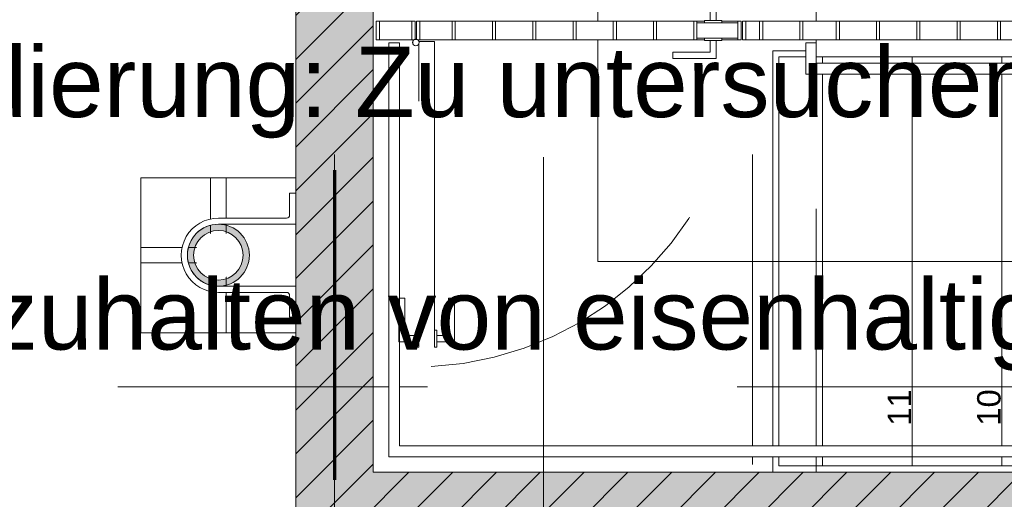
# Model space of a CAD drawing. Header units: metres. Extents: x -49 to 152, y -127 to 99.
# Tile 64 of 177: x -23.97 to -20.79, y -3.06 to -1.51. Entities that reach past the tile are written whole.
import ezdxf

# ---------------------------------------------------------------- set-up
doc = ezdxf.new("R2010")
doc.units = ezdxf.units.M
for name, pattern in [('Achsen 01', [5.291531, 3.175, -1.058062, 0.352704, -0.705764]), ('gestrichelt - 01', [2, 1, -1]), ('Raster 01', [2, 1, -1])]:
    doc.linetypes.add(name, pattern=pattern)
for name, color, linetype, lineweight, true_color in [('013_Beton und Stahlbetonarbeiten-000 Sichtbeton-341 tragende In', 5, 'Continuous', 5, 0x0000ff), ('013_Beton und Stahlbetonarbeiten-350 Stahlbeton Treppe Ansicht', 7, 'Continuous', 9, 0xa6a6a6), ('062_Kommunikationsanlagen-000 Ansicht', 7, 'Continuous', 9, 0xa6a6a6), ('AV1-Achsen', 1, 'Achsen 01', 18, 0xff0000), ('AV1-Raster', 7, 'Raster 01', 9, 0xa6a6a6)]:
    doc.layers.add(name, color=color, linetype=linetype, lineweight=lineweight, true_color=true_color)
for name, color, linetype, lineweight in [('013_Beton und Stahlbetonarbeiten-340 Innenwände', 7, 'Continuous', 18), ('031_Metallbauarbeiten-340 Treppen Geländer', 7, 'Continuous', 9), ('062_Kommunikationsanlagen-000 Antennenmast', 7, 'Continuous', 9), ('_1.35m (3D)', 7, 'Continuous', 9), ('_GRU (2D)', 7, 'Continuous', 9), ('_Legende (2D)', 7, 'Continuous', 9), ('_OG 3 (2D)', 7, 'Continuous', 9), ('AV1-Brandschutzkonzept-Brandschutzkonzept', 7, 'Continuous', 5), ('AV1-Schnitt Achsen', 7, 'Achsen 01', 18), ('Keine', 7, 'Continuous', 9)]:
    doc.layers.add(name, color=color, linetype=linetype, lineweight=lineweight)
doc.styles.add('Arial', font='arial.ttf')

# ---------------------------------------------------------------- blocks, each defined once
blk = doc.blocks.new('Group-4')
at = {"layer": 'AV1-Raster'}
for p, q in [((-22.95, -22.95), (-22.95, 1.35)), ((-21.6, -22.95), (-21.6, 1.35)), ((1.35, -2.7), (-40.5, -2.7))]:
    blk.add_line(p, q, dxfattribs=at)
blk = doc.blocks.new('1.35m (3D)')
at = {"layer": 'AV1-Raster', "color": 7}
blk.add_blockref('Group-4', (0, 0), dxfattribs=at)
blk = doc.blocks.new('Group-74')
at = {"layer": '013_Beton und Stahlbetonarbeiten-350 Stahlbeton Treppe Ansicht', "linetype": 'Raster 01'}
blk.add_line((-21.395, -0.125), (-21.395, -2.975), dxfattribs=at)
at = {"layer": '013_Beton und Stahlbetonarbeiten-350 Stahlbeton Treppe Ansicht', "color": 252, "linetype": 'Continuous', "true_color": 0x888888}
for p, q in [((-21.515, -1.635), (-17.875, -1.635)), ((-21.515, -1.635), (-21.515, -2.955)), ((-21.375, -1.635), (-21.375, -2.955))]:
    blk.add_line(p, q, dxfattribs=at)
at = {"layer": '013_Beton und Stahlbetonarbeiten-350 Stahlbeton Treppe Ansicht', "linetype": 'Continuous'}
for p, q in [((-21.085, -2.955), (-21.085, -1.635)), ((-20.795, -2.955), (-20.795, -1.635)), ((-17.875, -2.955), (-21.515, -2.955))]:
    blk.add_line(p, q, dxfattribs=at)
at = {"layer": '013_Beton und Stahlbetonarbeiten-350 Stahlbeton Treppe Ansicht', "linetype": 'Continuous', "flags": 128}
blk.add_lwpolyline([(-21.535, -2.975), (-21.535, -1.615), (-21.395, -1.615), (-21.395, -1.485), (-21.535, -1.485), (-21.535, -0.125)], dxfattribs=at)
at = {"layer": '013_Beton und Stahlbetonarbeiten-350 Stahlbeton Treppe Ansicht', "color": 8, "linetype": 'Continuous', "lineweight": 18, "transparency": 33554687, "flags": 128}
blk.add_lwpolyline([(-18.185, -0.805), (-22.1, -0.805), (-22.1, -2.295), (-18.185, -2.295)], dxfattribs=at)
at = {"layer": '013_Beton und Stahlbetonarbeiten-350 Stahlbeton Treppe Ansicht', "char_height": 0.07565, "attachment_point": 7, "rotation": 90, "line_spacing_factor": 0.971931, "style": 'Arial'}
for s, insert in [('11', (-21.0885, -2.825, -3.29)), ('10', (-20.7985, -2.825, -3.29))]:
    blk.add_mtext(s, dxfattribs=dict(at, insert=insert))
blk = doc.blocks.new('Group-75')
at = {"color": 255, "linetype": 'Continuous', "lineweight": 9, "transparency": 33554687}
blk.add_wipeout([(-21.085, -1.6906), (-17.895, -1.6906), (-17.895, -1.6556), (-21.085, -1.6556)], dxfattribs=at).dxf.layer = '031_Metallbauarbeiten-340 Treppen Geländer'
at = {"layer": '031_Metallbauarbeiten-340 Treppen Geländer', "color": 253, "linetype": 'Continuous', "lineweight": 9, "flags": 128}
blk.add_lwpolyline([(-21.085, -1.6906), (-17.895, -1.6906), (-17.895, -1.6556), (-21.085, -1.6556)], close=True, dxfattribs=at)
at = {"color": 255, "linetype": 'Continuous', "lineweight": 9, "transparency": 33554687}
blk.add_wipeout([(-21.395, -1.59), (-21.4287, -1.59), (-21.4287, -1.6906), (-21.085, -1.6906), (-21.085, -1.6556), (-21.395, -1.6556)], dxfattribs=at).dxf.layer = '031_Metallbauarbeiten-340 Treppen Geländer'
at = {"layer": '031_Metallbauarbeiten-340 Treppen Geländer', "color": 253, "linetype": 'Continuous', "lineweight": 9, "flags": 128}
blk.add_lwpolyline([(-21.395, -1.59), (-21.4287, -1.59), (-21.4287, -1.6906), (-21.085, -1.6906), (-21.085, -1.6556), (-21.395, -1.6556)], close=True, dxfattribs=at)
blk = doc.blocks.new('Group-76')
at = {"color": 255, "linetype": 'Continuous', "lineweight": 9}
blk.add_wipeout([(-21.085, -2.89), (-17.895, -2.89), (-17.895, -2.925), (-21.085, -2.925)], dxfattribs=at).dxf.layer = '031_Metallbauarbeiten-340 Treppen Geländer'
at = {"layer": '031_Metallbauarbeiten-340 Treppen Geländer', "color": 253, "linetype": 'Continuous', "lineweight": 9, "flags": 128}
blk.add_lwpolyline([(-21.085, -2.89), (-17.895, -2.89), (-17.895, -2.925), (-21.085, -2.925)], close=True, dxfattribs=at)
at = {"color": 255, "linetype": 'Continuous', "lineweight": 9}
blk.add_wipeout([(-21.085, -2.89), (-22.74, -2.89), (-22.74, -1.59), (-22.775, -1.59), (-22.775, -2.925), (-21.085, -2.925)], dxfattribs=at).dxf.layer = '031_Metallbauarbeiten-340 Treppen Geländer'
at = {"layer": '031_Metallbauarbeiten-340 Treppen Geländer', "color": 253, "linetype": 'Continuous', "lineweight": 9, "flags": 128}
blk.add_lwpolyline([(-21.085, -2.89), (-22.74, -2.89), (-22.74, -1.59), (-22.775, -1.59), (-22.775, -2.925), (-21.085, -2.925)], close=True, dxfattribs=at)
blk = doc.blocks.new('Group-148')
at = {"color": 255}
blk.add_wipeout([(-23.075, -2.025), (-23.075, -2.525), (-23.575, -2.525), (-23.575, -2.025)], dxfattribs=at).dxf.layer = '062_Kommunikationsanlagen-000 Ansicht'
at = {"layer": '062_Kommunikationsanlagen-000 Ansicht', "flags": 128}
blk.add_lwpolyline([(-23.075, -2.025), (-23.075, -2.525), (-23.575, -2.525), (-23.575, -2.025)], close=True, dxfattribs=at)
at = {"color": 255}
blk.add_wipeout([(-23.325, -2.25), (-23.325, -2.3), (-23.575, -2.3), (-23.575, -2.25)], dxfattribs=at).dxf.layer = '062_Kommunikationsanlagen-000 Ansicht'
at = {"layer": '062_Kommunikationsanlagen-000 Ansicht', "flags": 128}
blk.add_lwpolyline([(-23.325, -2.25), (-23.325, -2.3), (-23.575, -2.3), (-23.575, -2.25)], close=True, dxfattribs=at)
at = {"color": 255}
blk.add_wipeout([(-23.3, -2.525), (-23.35, -2.525), (-23.35, -2.025), (-23.3, -2.025)], dxfattribs=at).dxf.layer = '062_Kommunikationsanlagen-000 Ansicht'
at = {"layer": '062_Kommunikationsanlagen-000 Ansicht', "flags": 128}
blk.add_lwpolyline([(-23.3, -2.525), (-23.35, -2.525), (-23.35, -2.025), (-23.3, -2.025)], close=True, dxfattribs=at)
at = {"color": 255}
blk.add_wipeout([(-23.095, -2.145), (-23.095, -2.075), (-23.075, -2.075), (-23.075, -2.175), (-23.325, -2.175), (-23.3445, -2.1769), (-23.3633, -2.1826), (-23.3806, -2.1919), (-23.3957, -2.2043), (-23.4081, -2.2194), (-23.4174, -2.2367), (-23.4231, -2.2555), (-23.425, -2.275), (-23.4231, -2.2945), (-23.4174, -2.3133), (-23.4081, -2.3306), (-23.3957, -2.3457), (-23.3806, -2.3581), (-23.3633, -2.3674), (-23.3445, -2.3731), (-23.325, -2.375), (-23.075, -2.375), (-23.075, -2.475), (-23.095, -2.475), (-23.095, -2.405), (-23.0952, -2.403), (-23.0958, -2.4012), (-23.0967, -2.3994), (-23.0979, -2.3979), (-23.0994, -2.3967), (-23.1012, -2.3958), (-23.103, -2.3952), (-23.105, -2.395), (-23.2446, -2.395), (-23.325, -2.395), (-23.3407, -2.394), (-23.3561, -2.3909), (-23.3709, -2.3859), (-23.385, -2.3789), (-23.3981, -2.3702), (-23.4099, -2.3599), (-23.4202, -2.3481), (-23.4289, -2.335), (-23.4359, -2.3209), (-23.4409, -2.3061), (-23.444, -2.2907), (-23.445, -2.275), (-23.444, -2.2593), (-23.4409, -2.2439), (-23.4359, -2.2291), (-23.4289, -2.215), (-23.4202, -2.2019), (-23.4099, -2.1901), (-23.3981, -2.1798), (-23.385, -2.1711), (-23.3709, -2.1641), (-23.3561, -2.1591), (-23.3407, -2.156), (-23.325, -2.155), (-23.2446, -2.155), (-23.105, -2.155), (-23.103, -2.1548), (-23.1012, -2.1542), (-23.0994, -2.1533), (-23.0979, -2.1521), (-23.0967, -2.1506), (-23.0958, -2.1488), (-23.0952, -2.147)], dxfattribs=at).dxf.layer = '062_Kommunikationsanlagen-000 Ansicht'
at = {"layer": '062_Kommunikationsanlagen-000 Ansicht', "flags": 128}
blk.add_lwpolyline([(-23.095, -2.145), (-23.095, -2.075), (-23.075, -2.075), (-23.075, -2.175), (-23.325, -2.175, 0.414214), (-23.425, -2.275, 0.414214), (-23.325, -2.375), (-23.075, -2.375), (-23.075, -2.475), (-23.095, -2.475), (-23.095, -2.405, 0.414214), (-23.105, -2.395), (-23.325, -2.395, -0.267949), (-23.4289, -2.335, -0.267949), (-23.4289, -2.215, -0.267949), (-23.325, -2.155), (-23.105, -2.155, 0.414214), (-23.095, -2.145)], format="xyb", close=True, dxfattribs=at)
at = {"color": 255}
blk.add_wipeout([(-23.325, -2.355), (-23.3816, -2.3316), (-23.405, -2.275), (-23.3816, -2.2184), (-23.325, -2.195), (-23.2684, -2.2184), (-23.245, -2.275), (-23.2684, -2.3316)], dxfattribs=at).dxf.layer = '062_Kommunikationsanlagen-000 Ansicht'
at = {"layer": '062_Kommunikationsanlagen-000 Antennenmast', "linetype": 'Continuous', "lineweight": 0}
h = blk.add_hatch(color=253, dxfattribs=at)
edge = h.paths.add_edge_path()
edge.add_arc((-23.325, -2.275), 0.1, -90, 90, ccw=False)
edge.add_arc((-23.325, -2.275), 0.1, 90, 270, ccw=False)
edge = h.paths.add_edge_path()
edge.add_arc((-23.325, -2.275), 0.08, -90, 90, ccw=False)
edge.add_arc((-23.325, -2.275), 0.08, 90, 270, ccw=False)
at = {"layer": '062_Kommunikationsanlagen-000 Ansicht'}
blk.add_circle((-23.325, -2.275), 0.08, dxfattribs=at)
at = {"layer": '062_Kommunikationsanlagen-000 Antennenmast', "flags": 128}
for points in [[(-23.325, -2.175, -1), (-23.325, -2.375, -1)], [(-23.325, -2.195, -1), (-23.325, -2.355, -1)]]:
    blk.add_lwpolyline(points, format="xyb", close=True, dxfattribs=at)
blk = doc.blocks.new('Group-662')
at = {"color": 255, "linetype": 'Continuous', "lineweight": 13, "transparency": 33554687}
blk.add_wipeout([(-21.33, -1.52), (-17.94, -1.52), (-17.94, -1.58), (-21.33, -1.58)], dxfattribs=at).dxf.layer = '031_Metallbauarbeiten-340 Treppen Geländer'
at = {"layer": '031_Metallbauarbeiten-340 Treppen Geländer', "color": 8, "linetype": 'Continuous', "lineweight": 13, "transparency": 33554687, "flags": 128}
blk.add_lwpolyline([(-21.33, -1.52), (-17.94, -1.52), (-17.94, -1.58), (-21.33, -1.58)], close=True, dxfattribs=at)
at = {"color": 255, "linetype": 'Continuous', "lineweight": 13, "transparency": 33554687}
for points in [[(-21.33, -1.52), (-21.32, -1.52), (-21.32, -1.58), (-21.33, -1.58)], [(-21.2, -1.52), (-21.19, -1.52), (-21.19, -1.58), (-21.2, -1.58)], [(-21.07, -1.52), (-21.06, -1.52), (-21.06, -1.58), (-21.07, -1.58)], [(-20.94, -1.52), (-20.93, -1.52), (-20.93, -1.58), (-20.94, -1.58)], [(-20.81, -1.52), (-20.8, -1.52), (-20.8, -1.58), (-20.81, -1.58)]]:
    blk.add_wipeout(points, dxfattribs=at).translate(0, 0, -3.29).dxf.layer = '031_Metallbauarbeiten-340 Treppen Geländer'
at = {"layer": '031_Metallbauarbeiten-340 Treppen Geländer', "color": 7, "linetype": 'Continuous', "lineweight": 13, "transparency": 33554687, "flags": 128}
for points in [[(-21.33, -1.52), (-21.32, -1.52), (-21.32, -1.58), (-21.33, -1.58)], [(-21.2, -1.52), (-21.19, -1.52), (-21.19, -1.58), (-21.2, -1.58)], [(-21.07, -1.52), (-21.06, -1.52), (-21.06, -1.58), (-21.07, -1.58)], [(-20.94, -1.52), (-20.93, -1.52), (-20.93, -1.58), (-20.94, -1.58)], [(-20.81, -1.52), (-20.8, -1.52), (-20.8, -1.58), (-20.81, -1.58)]]:
    blk.add_lwpolyline(points, close=True, dxfattribs=at)
blk = doc.blocks.new('Group-663')
at = {"layer": '031_Metallbauarbeiten-340 Treppen Geländer', "color": 7}
blk.add_blockref('Group-662', (0, 0), dxfattribs=at)
blk = doc.blocks.new('Group-667')
at = {"layer": '031_Metallbauarbeiten-340 Treppen Geländer', "color": 253, "linetype": 'gestrichelt - 01', "flags": 128}
for points in [[(-22.6775, -1.585), (-22.6275, -1.585), (-22.6275, -2.6315), (-22.6775, -2.6315)], [(-22.685, -2.554), (-22.685, -2.534), (-22.7225, -2.534), (-22.7225, -2.414), (-22.7425, -2.414), (-22.7425, -2.554)], [(-22.62, -2.554), (-22.62, -2.534), (-22.5825, -2.534), (-22.5825, -2.414), (-22.5625, -2.414), (-22.5625, -2.554)], [(-22.685, -2.5165), (-22.6775, -2.5165), (-22.6775, -2.5715), (-22.685, -2.5715)], [(-22.6275, -2.5165), (-22.62, -2.5165), (-22.62, -2.5715), (-22.6275, -2.5715)]]:
    blk.add_lwpolyline(points, close=True, dxfattribs=at)
at = {"layer": '031_Metallbauarbeiten-340 Treppen Geländer', "color": 253, "linetype": 'gestrichelt - 01'}
blk.add_arc((-22.6875, -1.585), 1.05, 272.7079, 0, dxfattribs=at)
blk = doc.blocks.new('Group-668')
at = {"color": 255, "linetype": 'Continuous', "lineweight": 13, "transparency": 33554687}
blk.add_wipeout([(-21.6325, -1.52), (-21.33, -1.52), (-21.33, -1.58), (-21.6325, -1.58)], dxfattribs=at).dxf.layer = '031_Metallbauarbeiten-340 Treppen Geländer'
at = {"layer": '031_Metallbauarbeiten-340 Treppen Geländer', "color": 8, "linetype": 'Continuous', "lineweight": 13, "transparency": 33554687, "flags": 128}
blk.add_lwpolyline([(-21.6325, -1.52), (-21.33, -1.52), (-21.33, -1.58), (-21.6325, -1.58)], close=True, dxfattribs=at)
at = {"color": 255, "linetype": 'Continuous', "lineweight": 13, "transparency": 33554687}
blk.add_wipeout([(-22.685, -1.52), (-21.6375, -1.52), (-21.6375, -1.58), (-22.685, -1.58)], dxfattribs=at).dxf.layer = '031_Metallbauarbeiten-340 Treppen Geländer'
for points in [[(-21.5775, -1.52), (-21.5675, -1.52), (-21.5675, -1.58), (-21.5775, -1.58)], [(-21.4475, -1.52), (-21.4375, -1.52), (-21.4375, -1.58), (-21.4475, -1.58)]]:
    blk.add_wipeout(points, dxfattribs=at).translate(0, 0, -3.29).dxf.layer = '031_Metallbauarbeiten-340 Treppen Geländer'
at = {"layer": '031_Metallbauarbeiten-340 Treppen Geländer', "color": 8, "linetype": 'Continuous', "lineweight": 13, "transparency": 33554687, "flags": 128}
blk.add_lwpolyline([(-22.685, -1.52), (-21.6375, -1.52), (-21.6375, -1.58), (-22.685, -1.58)], close=True, dxfattribs=at)
at = {"layer": '031_Metallbauarbeiten-340 Treppen Geländer', "color": 7, "linetype": 'Continuous', "lineweight": 13, "transparency": 33554687, "flags": 128}
for points in [[(-21.5775, -1.52), (-21.5675, -1.52), (-21.5675, -1.58), (-21.5775, -1.58)], [(-21.4475, -1.52), (-21.4375, -1.52), (-21.4375, -1.58), (-21.4475, -1.58)]]:
    blk.add_lwpolyline(points, close=True, dxfattribs=at)
at = {"color": 255, "linetype": 'Continuous', "lineweight": 13, "transparency": 33554687}
for points in [[(-21.8575, -1.46), (-21.7175, -1.46), (-21.7175, -1.5175), (-21.7375, -1.5175), (-21.7375, -1.48), (-21.8575, -1.48)], [(-22.57, -1.52), (-22.56, -1.52), (-22.56, -1.58), (-22.57, -1.58)], [(-22.44, -1.52), (-22.43, -1.52), (-22.43, -1.58), (-22.44, -1.58)], [(-22.31, -1.52), (-22.3, -1.52), (-22.3, -1.58), (-22.31, -1.58)], [(-22.18, -1.52), (-22.17, -1.52), (-22.17, -1.58), (-22.18, -1.58)], [(-22.05, -1.52), (-22.04, -1.52), (-22.04, -1.58), (-22.05, -1.58)], [(-21.92, -1.52), (-21.91, -1.52), (-21.91, -1.58), (-21.92, -1.58)], [(-21.8575, -1.64), (-21.7175, -1.64), (-21.7175, -1.5825), (-21.7375, -1.5825), (-21.7375, -1.62), (-21.8575, -1.62)]]:
    blk.add_wipeout(points, dxfattribs=at).translate(0, 0, -3.29).dxf.layer = '031_Metallbauarbeiten-340 Treppen Geländer'
blk.add_wipeout([(-22.815, -1.52), (-22.69, -1.52), (-22.69, -1.58), (-22.815, -1.58)], dxfattribs=at).dxf.layer = '031_Metallbauarbeiten-340 Treppen Geländer'
at = {"layer": '031_Metallbauarbeiten-340 Treppen Geländer', "color": 8, "linetype": 'Continuous', "lineweight": 13, "flags": 128}
for points in [[(-21.8575, -1.46), (-21.7175, -1.46), (-21.7175, -1.5175), (-21.7375, -1.5175), (-21.7375, -1.48), (-21.8575, -1.48)], [(-21.8575, -1.64), (-21.7175, -1.64), (-21.7175, -1.5825), (-21.7375, -1.5825), (-21.7375, -1.62), (-21.8575, -1.62)]]:
    blk.add_lwpolyline(points, close=True, dxfattribs=at)
at = {"layer": '031_Metallbauarbeiten-340 Treppen Geländer', "color": 8, "linetype": 'Continuous', "lineweight": 13, "transparency": 33554687, "flags": 128}
blk.add_lwpolyline([(-22.815, -1.52), (-22.69, -1.52), (-22.69, -1.58), (-22.815, -1.58)], close=True, dxfattribs=at)
at = {"layer": '031_Metallbauarbeiten-340 Treppen Geländer', "color": 7, "linetype": 'Continuous', "lineweight": 13, "transparency": 33554687, "flags": 128}
for points in [[(-22.57, -1.52), (-22.56, -1.52), (-22.56, -1.58), (-22.57, -1.58)], [(-22.44, -1.52), (-22.43, -1.52), (-22.43, -1.58), (-22.44, -1.58)], [(-22.31, -1.52), (-22.3, -1.52), (-22.3, -1.58), (-22.31, -1.58)], [(-22.18, -1.52), (-22.17, -1.52), (-22.17, -1.58), (-22.18, -1.58)], [(-22.05, -1.52), (-22.04, -1.52), (-22.04, -1.58), (-22.05, -1.58)], [(-21.92, -1.52), (-21.91, -1.52), (-21.91, -1.58), (-21.92, -1.58)]]:
    blk.add_lwpolyline(points, close=True, dxfattribs=at)
at = {"color": 255, "linetype": 'Continuous', "lineweight": 13, "transparency": 33554687}
for points in [[(-22.815, -1.52), (-22.805, -1.52), (-22.805, -1.58), (-22.815, -1.58)], [(-22.685, -1.52), (-22.675, -1.52), (-22.675, -1.58), (-22.685, -1.58)], [(-21.755, -1.5175), (-21.7, -1.5175), (-21.7, -1.525), (-21.755, -1.525)], [(-21.755, -1.575), (-21.7, -1.575), (-21.7, -1.5825), (-21.755, -1.5825)]]:
    blk.add_wipeout(points, dxfattribs=at).translate(0, 0, -3.29).dxf.layer = '031_Metallbauarbeiten-340 Treppen Geländer'
at = {"layer": '031_Metallbauarbeiten-340 Treppen Geländer', "color": 7, "linetype": 'Continuous', "lineweight": 13, "transparency": 33554687, "flags": 128}
for points in [[(-22.815, -1.52), (-22.805, -1.52), (-22.805, -1.58), (-22.815, -1.58)], [(-22.685, -1.52), (-22.675, -1.52), (-22.675, -1.58), (-22.685, -1.58)]]:
    blk.add_lwpolyline(points, close=True, dxfattribs=at)
at = {"layer": '031_Metallbauarbeiten-340 Treppen Geländer', "color": 8, "linetype": 'Continuous', "lineweight": 13, "flags": 128}
for points in [[(-21.755, -1.5175), (-21.7, -1.5175), (-21.7, -1.525), (-21.755, -1.525)], [(-21.755, -1.575), (-21.7, -1.575), (-21.7, -1.5825), (-21.755, -1.5825)]]:
    blk.add_lwpolyline(points, close=True, dxfattribs=at)
at = {"color": 255, "linetype": 'Continuous', "lineweight": 13, "transparency": 33554687}
blk.add_wipeout([(-22.7, -1.52), (-22.69, -1.52), (-22.69, -1.58), (-22.7, -1.58)], dxfattribs=at).translate(0, 0, -3.29).dxf.layer = '031_Metallbauarbeiten-340 Treppen Geländer'
blk.add_wipeout([(-21.78, -1.525), (-21.6475, -1.525), (-21.6475, -1.575), (-21.78, -1.575)], dxfattribs=at).dxf.layer = '031_Metallbauarbeiten-340 Treppen Geländer'
at = {"layer": '031_Metallbauarbeiten-340 Treppen Geländer', "color": 7, "linetype": 'Continuous', "lineweight": 13, "transparency": 33554687, "flags": 128}
blk.add_lwpolyline([(-22.7, -1.52), (-22.69, -1.52), (-22.69, -1.58), (-22.7, -1.58)], close=True, dxfattribs=at)
at = {"layer": '031_Metallbauarbeiten-340 Treppen Geländer', "color": 8, "linetype": 'Continuous', "lineweight": 13, "transparency": 33554687, "flags": 128}
blk.add_lwpolyline([(-21.78, -1.525), (-21.6475, -1.525), (-21.6475, -1.575), (-21.78, -1.575)], close=True, dxfattribs=at)
at = {"color": 255, "linetype": 'Continuous', "lineweight": 13, "transparency": 33554687}
for points in [[(-21.79, -1.52), (-21.78, -1.52), (-21.78, -1.58), (-21.79, -1.58)], [(-21.6325, -1.52), (-21.6225, -1.52), (-21.6225, -1.58), (-21.6325, -1.58)]]:
    blk.add_wipeout(points, dxfattribs=at).translate(0, 0, -3.29).dxf.layer = '031_Metallbauarbeiten-340 Treppen Geländer'
at = {"color": 255, "transparency": 33554687}
blk.add_wipeout([(-22.685, -1.5786), (-22.6787, -1.5833), (-22.6775, -1.5911), (-22.6822, -1.5975), (-22.69, -1.5986), (-22.6963, -1.5939), (-22.6975, -1.5861), (-22.6928, -1.5798)], dxfattribs=at).translate(0, 0, -3.29).dxf.layer = '031_Metallbauarbeiten-340 Treppen Geländer'
at = {"layer": '031_Metallbauarbeiten-340 Treppen Geländer', "color": 7, "linetype": 'Continuous', "lineweight": 13, "transparency": 33554687, "flags": 128}
for points in [[(-21.79, -1.52), (-21.78, -1.52), (-21.78, -1.58), (-21.79, -1.58)], [(-21.6325, -1.52), (-21.6225, -1.52), (-21.6225, -1.58), (-21.6325, -1.58)]]:
    blk.add_lwpolyline(points, close=True, dxfattribs=at)
at = {"layer": '031_Metallbauarbeiten-340 Treppen Geländer', "color": 7}
blk.add_circle((-22.6875, -1.5886, -3.29), 0.0103, dxfattribs=at)
at = {"color": 255, "linetype": 'Continuous', "lineweight": 13, "transparency": 33554687}
blk.add_wipeout([(-21.6475, -1.52), (-21.6375, -1.52), (-21.6375, -1.58), (-21.6475, -1.58)], dxfattribs=at).translate(0, 0, -3.29).dxf.layer = '031_Metallbauarbeiten-340 Treppen Geländer'
at = {"layer": '031_Metallbauarbeiten-340 Treppen Geländer', "color": 7, "linetype": 'Continuous', "lineweight": 13, "transparency": 33554687, "flags": 128}
blk.add_lwpolyline([(-21.6475, -1.52), (-21.6375, -1.52), (-21.6375, -1.58), (-21.6475, -1.58)], close=True, dxfattribs=at)
blk = doc.blocks.new('OG 3 (2D)')
at = {"layer": 'AV1-Brandschutzkonzept-Brandschutzkonzept', "color": 14, "linetype": 'gestrichelt - 01', "lineweight": 70, "transparency": 33554687}
blk.add_line((-22.95, 0), (-22.95, -3.1), dxfattribs=at)
at = {"layer": '013_Beton und Stahlbetonarbeiten-350 Stahlbeton Treppe Ansicht', "color": 7}
blk.add_blockref('Group-74', (0, 0), dxfattribs=at)
at = {"layer": '062_Kommunikationsanlagen-000 Antennenmast', "color": 7}
blk.add_blockref('Group-148', (0, 0), dxfattribs=at)
at = {"layer": '031_Metallbauarbeiten-340 Treppen Geländer', "color": 7}
blk.add_blockref('Group-75', (0, 0), dxfattribs=at)
blk.add_blockref('Group-76', (0, 0), dxfattribs=at)
at = {"layer": '013_Beton und Stahlbetonarbeiten-000 Sichtbeton-341 tragende In', "linetype": 'Continuous', "lineweight": 0}
blk.add_hatch(color=30, dxfattribs=at).paths.add_polyline_path([(-17.925, -3.025), (-17.875, -2.975), (-22.825, -2.975), (-22.825, -0.125), (-22.875, -0.075), (-22.875, -3.025)])
at = {"layer": '013_Beton und Stahlbetonarbeiten-340 Innenwände', "linetype": 'Continuous', "lineweight": 0, "true_color": 0xc0c0c0}
blk.add_hatch(color=9, dxfattribs=at).paths.add_polyline_path([(-20.625, -5.275), (-20.625, -3.225), (-17.875, -3.225), (-17.875, -2.975), (-22.825, -2.975), (-22.825, -0.125), (-23.075, -0.125), (-23.075, -3.725), (-22.825, -3.725), (-22.825, -3.225), (-20.875, -3.225), (-20.875, -5.525), (-17.875, -5.525), (-17.875, -5.275)])
at = {"layer": '013_Beton und Stahlbetonarbeiten-340 Innenwände', "linetype": 'Continuous', "lineweight": 13}
h = blk.add_hatch(dxfattribs=at)
h.set_pattern_fill('Stahlbeton', color=251, style=0, pattern_type=2)
h.set_pattern_definition([(45, (0, 0), (0.07071068, -0.07071068), [0.025, -0.025])])
h.paths.add_polyline_path([(-20.625, -5.275), (-20.625, -3.225), (-17.875, -3.225), (-17.875, -2.975), (-22.825, -2.975), (-22.825, -0.125), (-23.075, -0.125), (-23.075, -3.725), (-22.825, -3.725), (-22.825, -3.225), (-20.875, -3.225), (-20.875, -5.525), (-17.875, -5.525), (-17.875, -5.275)])
h = blk.add_hatch(dxfattribs=at)
h.set_pattern_fill('Stahlbeton-1', color=251, style=0, pattern_type=2)
h.set_pattern_definition([(-135, (0.03106, -0.03313), (0.07071068, -0.07071068), [])])
h.paths.add_polyline_path([(-20.625, -5.275), (-20.625, -3.225), (-17.875, -3.225), (-17.875, -2.975), (-22.825, -2.975), (-22.825, -0.125), (-23.075, -0.125), (-23.075, -3.725), (-22.825, -3.725), (-22.825, -3.225), (-20.875, -3.225), (-20.875, -5.525), (-17.875, -5.525), (-17.875, -5.275)])
at = {"layer": '013_Beton und Stahlbetonarbeiten-340 Innenwände', "flags": 128}
blk.add_lwpolyline([(-20.625, -5.275), (-20.625, -3.225), (-17.875, -3.225), (-17.875, -2.975), (-22.825, -2.975), (-22.825, -0.125), (-23.075, -0.125), (-23.075, -3.725), (-22.825, -3.725), (-22.825, -3.225), (-20.875, -3.225), (-20.875, -5.525), (-17.875, -5.525), (-17.875, -5.275)], close=True, dxfattribs=at)
at = {"layer": '031_Metallbauarbeiten-340 Treppen Geländer', "color": 7}
blk.add_blockref('Group-667', (0, 0), dxfattribs=at)
blk.add_blockref('Group-663', (0, 0), dxfattribs=at)
blk.add_blockref('Group-668', (0, 0), dxfattribs=at)
blk = doc.blocks.new('Legende (2D)')
at = {"layer": 'Keine', "color": 7, "transparency": 33554687, "char_height": 0.226963, "attachment_point": 4, "line_spacing_factor": 0.969122, "style": 'Arial'}
for s, insert in [('Kampfmittelsondierung: Zu untersuchende Fläche', (-26.3032, -1.75)), ('3 m-Bereich freizuhalten von eisenhaltigen Gegenständen', (-26.3032, -2.5))]:
    blk.add_mtext(s, dxfattribs=dict(at, insert=insert))
blk = doc.blocks.new('Group-875')
at = {"layer": 'AV1-Achsen'}
blk.add_line((-22.95, -26.5), (-22.95, 4.9), dxfattribs=at)
blk = doc.blocks.new('Group-890')
at = {"layer": 'AV1-Schnitt Achsen'}
blk.add_line((-22.275, -26.3), (-22.275, 4.7), dxfattribs=at)
blk = doc.blocks.new('GRU (2D)')
at = {"layer": 'AV1-Achsen', "color": 7}
blk.add_blockref('Group-875', (0, 0), dxfattribs=at)
at = {"layer": 'AV1-Schnitt Achsen', "color": 7}
blk.add_blockref('Group-890', (0, 0), dxfattribs=at)

msp = doc.modelspace()

# ---------------------------------------------------------------- block references
at = {"layer": '_1.35m (3D)'}
msp.add_blockref('1.35m (3D)', (0, 0), dxfattribs=at)

# ---------------------------------------------------------------- next in the draw order: block references
at = {"layer": '_OG 3 (2D)'}
msp.add_blockref('OG 3 (2D)', (0, 0), dxfattribs=at)

# ---------------------------------------------------------------- next in the draw order: block references
at = {"layer": '_Legende (2D)'}
msp.add_blockref('Legende (2D)', (0, 0), dxfattribs=at)

# ---------------------------------------------------------------- next in the draw order: block references
at = {"layer": '_GRU (2D)'}
msp.add_blockref('GRU (2D)', (0, 0), dxfattribs=at)

doc.saveas('drawing.dxf')
